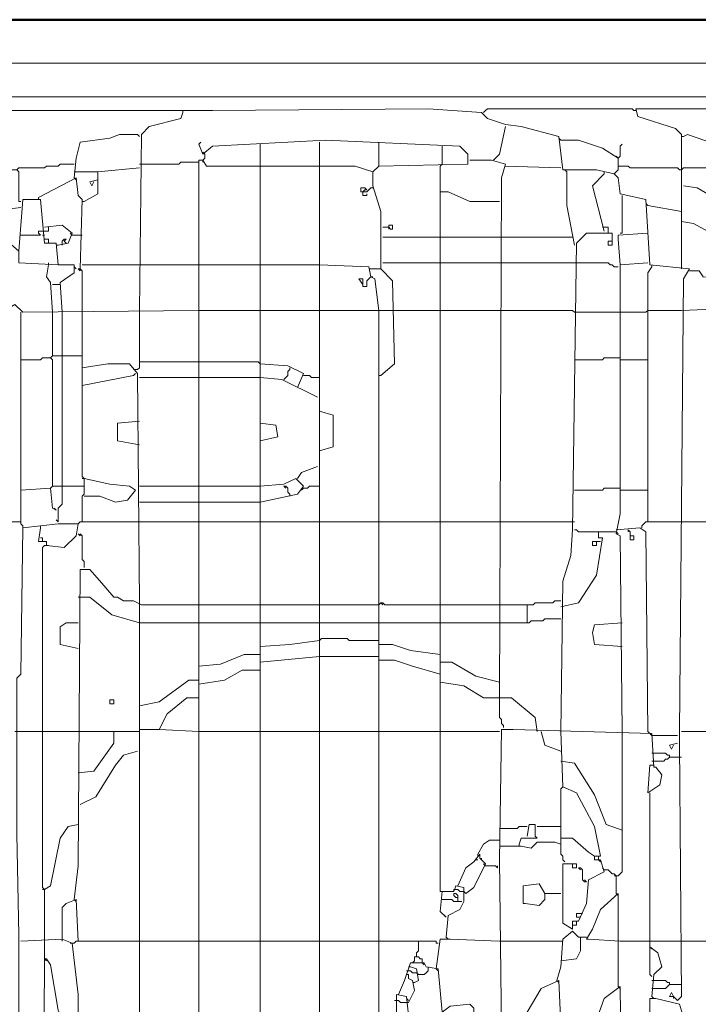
# Model space of a CAD drawing. Header units: millimetres. Extents: x 6435372 to 7248404, y 1559872 to 1886246.
# Tile 66 of 208: x 6816471 to 6816838, y 1768942 to 1769475. Entities that reach past the tile are written whole.
import ezdxf

# ---------------------------------------------------------------- set-up
doc = ezdxf.new("R2010")
doc.units = ezdxf.units.MM
doc.layers.add('matrice DPS', color=122, linetype='Continuous')
doc.layers.add('V-objekty', color=130, linetype='Continuous', lineweight=50)

# ---------------------------------------------------------------- blocks, each defined once
blk = doc.blocks.new('DWG-RYYQ14-20T_top')
at = {"layer": 'V-objekty'}
blk.add_polyline3d([(4.270878, 6.533191, 0), (5.931478, 6.533191, 0), (5.932548, 6.528908, 0), (5.933619, 6.528908, 0), (5.922912, 6.521413, 0), (5.917559, 6.522484, 0), (5.914347, 6.518201, 0), (5.911135, 6.518201, 0), (5.908994, 6.514989, 0), (5.898287, 6.512848, 0), (5.898287, 6.533191, 0)], dxfattribs=at)
at = {"layer": 'V-objekty', "color": 2, "lineweight": 13}
for points in [[(4.283726, 6.503212, 0), (4.284797, 6.517131, 0), (4.289079, 6.517131, 0), (4.296574, 6.511777, 0), (4.299786, 6.511777, 0), (4.304069, 6.509636, 0), (5.904711, 6.509636, 0), (5.906852, 6.503212, 0), (5.916488, 6.503212, 0)], [(5.252677, 6.485011, 0), (5.252677, 6.490364, 0), (5.253747, 6.491435, 0), (5.873662, 6.491435, 0), (5.874732, 6.490364, 0), (5.874732, 6.485011, 0)], [(5.737687, 6.004283, 0), (5.736617, 6.006424, 0), (5.735546, 6.004283, 0), (5.737687, 6.004283, 0), (5.739829, 6.002141, 0), (5.74197, 6.004283, 0), (5.740899, 6.141328, 0), (5.740899, 6.147752, 0), (5.743041, 6.392934, 0), (5.746253, 6.398287, 0), (5.724839, 6.400428, 0), (5.722698, 6.43576, 0), (5.708779, 6.438972, 0), (5.707709, 6.447537, 0), (5.705567, 6.449679, 0), (5.695931, 6.45182, 0), (5.67773, 6.45182, 0), (5.675589, 6.470021, 0), (5.655246, 6.475375, 0), (5.646681, 6.476445, 0), (5.637045, 6.479657, 0), (5.633833, 6.482869, 0), (5.604925, 6.485011, 0), (5.488223, 6.48394, 0), (5.471092, 6.48394, 0), (5.263383, 6.48394, 0)], [(5.472163, 6.482869, 0), (5.472163, 6.48394, 0)], [(5.634904, 6.482869, 0), (5.635974, 6.48394, 0), (5.637045, 6.485011, 0), (5.715203, 6.485011, 0), (5.716274, 6.48394, 0), (5.717345, 6.48394, 0)], [(5.74197, 6.398287, 0), (5.74197, 6.471092, 0), (5.738758, 6.474304, 0), (5.718415, 6.480728, 0), (5.717345, 6.485011, 0), (5.846895, 6.485011, 0), (5.849036, 6.479657, 0), (5.847966, 6.46788, 0), (5.844754, 6.463597, 0), (5.844754, 6.457173, 0)], [(5.448608, 6.375803, 0), (5.449679, 6.471092, 0), (5.453961, 6.475375, 0), (5.471092, 6.479657, 0), (5.472163, 6.482869, 0)], [(5.640257, 6.457173, 0), (5.643469, 6.460385, 0), (5.646681, 6.475375, 0)], [(5.413276, 6.447537, 0), (5.414347, 6.458244, 0), (5.416488, 6.466809, 0), (5.432548, 6.468951, 0), (5.437901, 6.471092, 0), (5.447537, 6.471092, 0), (5.448608, 6.470021, 0)], [(5.485011, 5.91863, 0), (5.486081, 5.932548, 0), (5.492505, 5.938972, 0), (5.491435, 5.943255, 0), (5.480728, 5.945396, 0), (5.480728, 6.457173, 0), (5.482869, 6.457173, 0), (5.485011, 6.453961, 0), (5.56531, 6.453961, 0), (5.574946, 6.450749, 0), (5.578158, 6.453961, 0), (5.626338, 6.455032, 0), (5.626338, 6.460385, 0), (5.622056, 6.464668, 0), (5.549251, 6.46788, 0), (5.488223, 6.464668, 0), (5.482869, 6.460385, 0), (5.480728, 6.465739, 0), (5.481799, 6.466809, 0)], [(5.67666, 6.46788, 0), (5.675589, 6.468951, 0)], [(5.707709, 6.458244, 0), (5.699143, 6.463597, 0), (5.686296, 6.46788, 0), (5.67666, 6.46788, 0)], [(5.743041, 6.470021, 0), (5.74197, 6.470021, 0)], [(5.77409, 6.463597, 0), (5.763383, 6.464668, 0), (5.745182, 6.471092, 0), (5.743041, 6.470021, 0)], [(5.513919, 6.453961, 0), (5.513919, 6.465739, 0)], [(5.546039, 6.453961, 0), (5.546039, 6.466809, 0)], [(5.578158, 6.453961, 0), (5.578158, 6.466809, 0)], [(5.611349, 6.453961, 0), (5.61242, 6.455032, 0), (5.61242, 6.464668, 0)], [(5.705567, 6.449679, 0), (5.706638, 6.450749, 0), (5.707709, 6.45182, 0), (5.707709, 6.458244, 0), (5.708779, 6.459315, 0), (5.708779, 6.464668, 0), (5.70985, 6.465739, 0)], [(5.48394, 6.460385, 0), (5.482869, 6.461456, 0)], [(5.482869, 6.457173, 0), (5.48394, 6.458244, 0), (5.48394, 6.460385, 0)], [(5.482869, 6.457173, 0), (5.482869, 6.456103, 0)], [(5.643469, 6.165953, 0), (5.64454, 6.447537, 0), (5.646681, 6.455032, 0), (5.639186, 6.457173, 0), (5.627409, 6.457173, 0)], [(5.707709, 6.458244, 0), (5.706638, 6.459315, 0)], [(5.384368, 6.43469, 0), (5.383298, 6.43469, 0), (5.383298, 6.450749, 0), (5.382227, 6.45182, 0), (5.37045, 6.45182, 0), (5.369379, 6.452891, 0), (5.350107, 6.452891, 0)], [(5.382227, 6.45182, 0), (5.383298, 6.452891, 0), (5.397216, 6.452891, 0), (5.398287, 6.453961, 0), (5.404711, 6.453961, 0), (5.405782, 6.455032, 0), (5.413276, 6.455032, 0)], [(5.41863, 6.43469, 0), (5.426124, 6.438972, 0), (5.426124, 6.450749, 0), (5.448608, 6.452891, 0)], [(5.448608, 6.455032, 0), (5.470021, 6.455032, 0), (5.471092, 6.456103, 0), (5.480728, 6.456103, 0)], [(5.51606, 5.922912, 0), (5.513919, 5.926124, 0), (5.513919, 6.453961, 0)], [(5.546039, 5.9197, 0), (5.546039, 6.453961, 0)], [(5.614561, 6.036403, 0), (5.615632, 6.04818, 0), (5.622056, 6.051392, 0), (5.624197, 6.055675, 0), (5.624197, 6.063169, 0), (5.619914, 6.06424, 0), (5.618844, 6.061028, 0), (5.611349, 6.061028, 0), (5.611349, 6.453961, 0)], [(5.67666, 6.452891, 0), (5.646681, 6.453961, 0)], [(5.679872, 6.450749, 0), (5.678801, 6.45182, 0)], [(5.74197, 6.45182, 0), (5.740899, 6.45182, 0), (5.739829, 6.452891, 0), (5.714133, 6.452891, 0), (5.713062, 6.453961, 0), (5.707709, 6.453961, 0)], [(5.74197, 6.45182, 0), (5.743041, 6.452891, 0), (5.77409, 6.452891, 0)], [(5.416488, 6.398287, 0), (5.417559, 6.43576, 0), (5.415418, 6.437901, 0), (5.414347, 6.447537, 0), (5.394004, 6.436831, 0)], [(5.413276, 6.450749, 0), (5.426124, 6.450749, 0)], [(5.413276, 6.447537, 0), (5.414347, 6.446467, 0)], [(5.423983, 6.445396, 0), (5.422912, 6.443255, 0), (5.421842, 6.445396, 0), (5.426124, 6.446467, 0)], [(5.579229, 6.340471, 0), (5.586724, 6.346895, 0), (5.585653, 6.391863, 0), (5.579229, 6.398287, 0), (5.579229, 6.429336, 0), (5.574946, 6.443255, 0), (5.574946, 6.450749, 0)], [(5.684154, 6.411135, 0), (5.679872, 6.432548, 0), (5.679872, 6.450749, 0)], [(5.700214, 6.41863, 0), (5.69379, 6.443255, 0), (5.700214, 6.449679, 0)], [(5.700214, 6.449679, 0), (5.700214, 6.450749, 0)], [(5.569593, 6.440043, 0), (5.568522, 6.440043, 0), (5.568522, 6.442184, 0), (5.570664, 6.442184, 0), (5.571734, 6.441113, 0), (5.570664, 6.441113, 0), (5.569593, 6.440043, 0)], [(5.569593, 6.440043, 0), (5.571734, 6.440043, 0), (5.572805, 6.441113, 0), (5.573876, 6.442184, 0), (5.574946, 6.442184, 0)], [(5.77409, 6.432548, 0), (5.761242, 6.43576, 0), (5.750535, 6.442184, 0), (5.743041, 6.443255, 0)], [(5.353319, 6.361884, 0), (5.351178, 6.374732, 0), (5.351178, 6.4197, 0), (5.35546, 6.4197, 0), (5.359743, 6.415418, 0), (5.374732, 6.415418, 0), (5.383298, 6.407923, 0), (5.385439, 6.43576, 0), (5.395075, 6.43576, 0), (5.397216, 6.412206, 0), (5.40364, 6.412206, 0), (5.404711, 6.400428, 0), (5.383298, 6.401499, 0), (5.383298, 6.407923, 0)], [(5.394004, 6.436831, 0), (5.394004, 6.43576, 0)], [(5.569593, 6.440043, 0), (5.569593, 6.437901, 0), (5.571734, 6.437901, 0), (5.571734, 6.438972, 0)], [(5.643469, 6.43469, 0), (5.627409, 6.43469, 0), (5.615632, 6.440043, 0), (5.611349, 6.440043, 0)], [(5.70985, 6.417559, 0), (5.70985, 6.437901, 0)], [(5.35546, 6.4197, 0), (5.375803, 6.430407, 0), (5.384368, 6.431478, 0)], [(5.41863, 6.43469, 0), (5.417559, 6.43469, 0)], [(5.723769, 6.432548, 0), (5.722698, 6.433619, 0)], [(5.74197, 6.429336, 0), (5.723769, 6.432548, 0)], [(5.404711, 6.411135, 0), (5.410064, 6.412206, 0), (5.412206, 6.417559, 0), (5.406852, 6.421842, 0), (5.397216, 6.420771, 0)], [(5.397216, 6.41863, 0), (5.399358, 6.41863, 0), (5.399358, 6.420771, 0)], [(5.5803, 6.420771, 0), (5.583512, 6.420771, 0), (5.584582, 6.4197, 0), (5.585653, 6.4197, 0), (5.585653, 6.421842, 0), (5.583512, 6.421842, 0), (5.583512, 6.420771, 0)], [(5.583512, 6.420771, 0), (5.583512, 6.4197, 0)], [(5.700214, 6.420771, 0), (5.699143, 6.420771, 0)], [(5.702355, 6.41863, 0), (5.702355, 6.420771, 0), (5.700214, 6.420771, 0)], [(5.77409, 6.412206, 0), (5.75803, 6.417559, 0), (5.748394, 6.422912, 0), (5.74197, 6.423983, 0)], [(5.384368, 6.416488, 0), (5.395075, 6.416488, 0), (5.394004, 6.417559, 0), (5.394004, 6.41863, 0), (5.397216, 6.41863, 0)], [(5.396146, 6.416488, 0), (5.397216, 6.416488, 0)], [(5.399358, 6.412206, 0), (5.399358, 6.414347, 0), (5.397216, 6.414347, 0)], [(5.406852, 6.411135, 0), (5.406852, 6.413276, 0), (5.407923, 6.414347, 0), (5.408994, 6.414347, 0), (5.407923, 6.413276, 0), (5.408994, 6.412206, 0)], [(5.412206, 6.416488, 0), (5.411135, 6.417559, 0)], [(5.412206, 6.416488, 0), (5.417559, 6.416488, 0)], [(5.5803, 6.415418, 0), (5.611349, 6.415418, 0)], [(5.611349, 6.415418, 0), (5.643469, 6.415418, 0)], [(5.643469, 6.415418, 0), (5.683084, 6.415418, 0)], [(5.67666, 6.147752, 0), (5.67773, 6.229122, 0), (5.682013, 6.243041, 0), (5.683084, 6.256959, 0), (5.685225, 6.412206, 0), (5.690578, 6.417559, 0), (5.704497, 6.417559, 0), (5.704497, 6.413276, 0), (5.702355, 6.413276, 0), (5.702355, 6.411135, 0), (5.704497, 6.411135, 0), (5.704497, 6.413276, 0)], [(5.702355, 6.41863, 0), (5.702355, 6.417559, 0)], [(5.708779, 6.400428, 0), (5.707709, 6.414347, 0), (5.707709, 6.416488, 0), (5.723769, 6.417559, 0)], [(5.70985, 6.417559, 0), (5.708779, 6.417559, 0)], [(5.404711, 6.411135, 0), (5.40364, 6.411135, 0)], [(5.401499, 6.374732, 0), (5.400428, 6.390792, 0), (5.398287, 6.394004, 0), (5.399358, 6.400428, 0)], [(5.399358, 6.400428, 0), (5.399358, 6.401499, 0)], [(5.406852, 6.374732, 0), (5.405782, 6.390792, 0), (5.413276, 6.396146, 0), (5.413276, 6.400428, 0), (5.404711, 6.400428, 0)], [(5.414347, 6.398287, 0), (5.413276, 6.399358, 0)], [(5.417559, 6.400428, 0), (5.448608, 6.400428, 0)], [(5.448608, 6.400428, 0), (5.480728, 6.400428, 0)], [(5.480728, 6.400428, 0), (5.513919, 6.400428, 0)], [(5.513919, 6.400428, 0), (5.546039, 6.400428, 0)], [(5.578158, 5.920771, 0), (5.578158, 6.375803, 0), (5.576017, 6.392934, 0), (5.573876, 6.394004, 0), (5.572805, 6.399358, 0), (5.546039, 6.400428, 0)], [(5.5803, 6.401499, 0), (5.611349, 6.401499, 0)], [(5.611349, 6.401499, 0), (5.643469, 6.401499, 0)], [(5.643469, 6.401499, 0), (5.684154, 6.401499, 0)], [(5.707709, 6.399358, 0), (5.705567, 6.399358, 0), (5.704497, 6.400428, 0), (5.703426, 6.400428, 0), (5.702355, 6.401499, 0), (5.684154, 6.401499, 0)], [(5.70985, 6.147752, 0), (5.708779, 6.253747, 0), (5.706638, 6.254818, 0), (5.708779, 6.265525, 0), (5.708779, 6.400428, 0), (5.723769, 6.401499, 0)], [(5.723769, 6.261242, 0), (5.723769, 6.396146, 0), (5.72591, 6.399358, 0)], [(5.72591, 6.399358, 0), (5.72591, 6.400428, 0)], [(5.417559, 6.374732, 0), (5.417559, 6.397216, 0), (5.416488, 6.398287, 0), (5.415418, 6.398287, 0), (5.416488, 6.397216, 0), (5.416488, 6.398287, 0)], [(5.569593, 6.389722, 0), (5.569593, 6.388651, 0), (5.571734, 6.388651, 0), (5.571734, 6.391863, 0), (5.572805, 6.392934, 0), (5.573876, 6.394004, 0)], [(5.573876, 6.398287, 0), (5.572805, 6.398287, 0)], [(5.573876, 6.398287, 0), (5.579229, 6.398287, 0)], [(5.573876, 6.394004, 0), (5.574946, 6.394004, 0)], [(5.579229, 6.398287, 0), (5.5803, 6.397216, 0)], [(5.769807, 6.379015, 0), (5.768737, 6.385439, 0), (5.762313, 6.388651, 0), (5.763383, 6.392934, 0), (5.753747, 6.394004, 0), (5.751606, 6.397216, 0), (5.746253, 6.397216, 0)], [(5.401499, 6.389722, 0), (5.405782, 6.389722, 0)], [(5.569593, 6.389722, 0), (5.567452, 6.392934, 0), (5.569593, 6.392934, 0), (5.569593, 6.389722, 0), (5.569593, 6.391863, 0)], [(5.352248, 6.190578, 0), (5.350107, 6.197002, 0), (5.351178, 6.358672, 0), (5.35546, 6.361884, 0), (5.364026, 6.359743, 0), (5.366167, 6.366167, 0), (5.366167, 6.372591, 0), (5.369379, 6.374732, 0), (5.375803, 6.375803, 0), (5.381156, 6.379015, 0), (5.385439, 6.374732, 0), (5.480728, 6.375803, 0)], [(5.74197, 6.375803, 0), (5.767666, 6.376874, 0), (5.771949, 6.379015, 0), (5.77409, 6.377944, 0)], [(5.385439, 6.25803, 0), (5.385439, 6.259101, 0), (5.384368, 6.260171, 0), (5.384368, 6.374732, 0)], [(5.401499, 6.351178, 0), (5.401499, 6.374732, 0)], [(5.404711, 6.261242, 0), (5.404711, 6.268737, 0), (5.406852, 6.270878, 0), (5.406852, 6.374732, 0)], [(5.448608, 6.217345, 0), (5.447537, 6.341542, 0), (5.443255, 6.346895, 0), (5.431478, 6.346895, 0), (5.417559, 6.344754, 0), (5.417559, 6.374732, 0)], [(5.446467, 6.343683, 0), (5.447537, 6.343683, 0), (5.448608, 6.344754, 0), (5.448608, 6.375803, 0)], [(5.480728, 6.375803, 0), (5.513919, 6.375803, 0)], [(5.513919, 6.375803, 0), (5.546039, 6.375803, 0)], [(5.546039, 6.375803, 0), (5.578158, 6.375803, 0)], [(5.578158, 6.375803, 0), (5.586724, 6.375803, 0)], [(5.586724, 6.375803, 0), (5.611349, 6.375803, 0)], [(5.611349, 6.375803, 0), (5.643469, 6.375803, 0)], [(5.684154, 6.374732, 0), (5.683084, 6.375803, 0), (5.643469, 6.375803, 0)], [(5.684154, 6.374732, 0), (5.708779, 6.374732, 0)], [(5.708779, 6.374732, 0), (5.722698, 6.374732, 0)], [(5.722698, 6.374732, 0), (5.723769, 6.375803, 0), (5.74197, 6.375803, 0)], [(5.400428, 6.350107, 0), (5.401499, 6.351178, 0), (5.406852, 6.351178, 0)], [(5.406852, 6.351178, 0), (5.417559, 6.351178, 0)], [(5.401499, 6.280514, 0), (5.401499, 6.349036, 0), (5.400428, 6.350107, 0), (5.396146, 6.350107, 0), (5.395075, 6.349036, 0), (5.384368, 6.349036, 0)], [(5.448608, 6.347966, 0), (5.480728, 6.347966, 0)], [(5.513919, 6.346895, 0), (5.512848, 6.347966, 0), (5.480728, 6.347966, 0)], [(5.534261, 6.334047, 0), (5.537473, 6.341542, 0), (5.528908, 6.345824, 0), (5.513919, 6.346895, 0)], [(5.684154, 6.349036, 0), (5.699143, 6.349036, 0), (5.700214, 6.350107, 0), (5.708779, 6.350107, 0)], [(5.708779, 6.349036, 0), (5.723769, 6.349036, 0)], [(5.417559, 6.261242, 0), (5.417559, 6.275161, 0), (5.41863, 6.276231, 0), (5.41863, 6.284797, 0), (5.417559, 6.285867, 0), (5.417559, 6.344754, 0)], [(5.417559, 6.335118, 0), (5.445396, 6.340471, 0), (5.446467, 6.341542, 0)], [(5.446467, 6.343683, 0), (5.445396, 6.343683, 0)], [(5.526767, 6.33833, 0), (5.527837, 6.3394, 0), (5.528908, 6.340471, 0), (5.528908, 6.342612, 0), (5.529979, 6.343683, 0), (5.529979, 6.344754, 0)], [(5.546039, 6.3394, 0), (5.541756, 6.3394, 0), (5.540685, 6.340471, 0), (5.537473, 6.340471, 0)], [(5.579229, 6.340471, 0), (5.578158, 6.340471, 0)], [(5.448608, 6.3394, 0), (5.480728, 6.3394, 0)], [(5.480728, 6.3394, 0), (5.513919, 6.3394, 0)], [(5.544968, 6.328694, 0), (5.525696, 6.33833, 0), (5.513919, 6.3394, 0)], [(5.546039, 6.299786, 0), (5.553533, 6.301927, 0), (5.553533, 6.319058, 0), (5.546039, 6.321199, 0)], [(5.448608, 6.302998, 0), (5.436831, 6.305139, 0), (5.436831, 6.314775, 0), (5.448608, 6.315846, 0)], [(5.513919, 6.305139, 0), (5.523555, 6.307281, 0), (5.522484, 6.313704, 0), (5.513919, 6.314775, 0)], [(5.534261, 6.284797, 0), (5.536403, 6.288009, 0), (5.544968, 6.291221, 0)], [(5.41863, 6.284797, 0), (5.417559, 6.284797, 0)], [(5.41863, 6.275161, 0), (5.427195, 6.275161, 0), (5.43576, 6.271949, 0), (5.442184, 6.273019, 0), (5.446467, 6.278373, 0), (5.443255, 6.280514, 0), (5.432548, 6.281585, 0), (5.41863, 6.284797, 0)], [(5.513919, 6.271949, 0), (5.534261, 6.276231, 0), (5.537473, 6.280514, 0), (5.533191, 6.284797, 0), (5.526767, 6.281585, 0), (5.513919, 6.280514, 0)], [(5.40364, 6.267666, 0), (5.401499, 6.268737, 0), (5.400428, 6.279443, 0), (5.384368, 6.278373, 0)], [(5.400428, 6.279443, 0), (5.401499, 6.280514, 0), (5.406852, 6.280514, 0)], [(5.406852, 6.280514, 0), (5.41863, 6.280514, 0)], [(5.448608, 6.280514, 0), (5.480728, 6.280514, 0)], [(5.480728, 6.280514, 0), (5.513919, 6.280514, 0)], [(5.529979, 6.275161, 0), (5.529979, 6.276231, 0), (5.528908, 6.277302, 0), (5.528908, 6.279443, 0), (5.527837, 6.280514, 0), (5.526767, 6.280514, 0), (5.527837, 6.279443, 0)], [(5.537473, 6.279443, 0), (5.536403, 6.278373, 0)], [(5.537473, 6.279443, 0), (5.539615, 6.279443, 0), (5.540685, 6.280514, 0), (5.546039, 6.280514, 0)], [(5.684154, 6.278373, 0), (5.699143, 6.278373, 0), (5.700214, 6.279443, 0), (5.708779, 6.279443, 0)], [(5.708779, 6.278373, 0), (5.723769, 6.278373, 0)], [(5.448608, 6.271949, 0), (5.480728, 6.271949, 0)], [(5.480728, 6.271949, 0), (5.513919, 6.271949, 0)], [(5.40364, 6.267666, 0), (5.40257, 6.268737, 0)], [(5.350107, 6.261242, 0), (5.384368, 6.261242, 0)], [(5.383298, 5.663812, 0), (5.383298, 6.037473, 0), (5.382227, 6.092077, 0), (5.382227, 6.131692, 0), (5.382227, 6.17666, 0), (5.384368, 6.178801, 0), (5.385439, 6.25803, 0), (5.404711, 6.260171, 0), (5.415418, 6.260171, 0), (5.414347, 6.253747, 0), (5.407923, 6.247323, 0), (5.398287, 6.248394, 0), (5.398287, 6.250535, 0), (5.394004, 6.250535, 0), (5.395075, 6.25803, 0)], [(5.404711, 6.261242, 0), (5.40364, 6.262313, 0)], [(5.415418, 6.260171, 0), (5.416488, 6.261242, 0), (5.448608, 6.261242, 0)], [(5.448608, 6.261242, 0), (5.480728, 6.261242, 0)], [(5.480728, 6.261242, 0), (5.513919, 6.261242, 0)], [(5.513919, 6.261242, 0), (5.546039, 6.261242, 0)], [(5.546039, 6.261242, 0), (5.579229, 6.261242, 0)], [(5.579229, 6.261242, 0), (5.611349, 6.261242, 0)], [(5.611349, 6.261242, 0), (5.643469, 6.261242, 0)], [(5.643469, 6.261242, 0), (5.684154, 6.261242, 0)], [(5.720557, 6.25803, 0), (5.720557, 6.259101, 0), (5.721627, 6.260171, 0), (5.722698, 6.261242, 0), (5.74197, 6.261242, 0)], [(5.74197, 6.261242, 0), (5.77409, 6.261242, 0)], [(5.395075, 6.25803, 0), (5.395075, 6.259101, 0)], [(5.41863, 6.236617, 0), (5.41863, 6.239829, 0), (5.417559, 6.240899, 0), (5.417559, 6.253747, 0), (5.416488, 6.254818, 0), (5.416488, 6.253747, 0), (5.415418, 6.254818, 0)], [(5.67666, 6.215203, 0), (5.686296, 6.217345, 0), (5.695931, 6.232334, 0), (5.699143, 6.252677, 0), (5.697002, 6.252677, 0), (5.697002, 6.255889, 0), (5.706638, 6.255889, 0)], [(5.697002, 6.255889, 0), (5.686296, 6.255889, 0), (5.685225, 6.256959, 0), (5.684154, 6.256959, 0)], [(5.723769, 6.147752, 0), (5.722698, 6.255889, 0), (5.719486, 6.25803, 0), (5.706638, 6.256959, 0)], [(5.706638, 6.255889, 0), (5.707709, 6.254818, 0)], [(5.714133, 6.253747, 0), (5.714133, 6.255889, 0), (5.713062, 6.256959, 0), (5.713062, 6.255889, 0)], [(5.396146, 6.250535, 0), (5.396146, 6.252677, 0), (5.395075, 6.252677, 0)], [(5.695931, 6.250535, 0), (5.698073, 6.250535, 0), (5.69379, 6.250535, 0), (5.69379, 6.248394, 0), (5.695931, 6.248394, 0), (5.695931, 6.250535, 0)], [(5.714133, 6.253747, 0), (5.716274, 6.253747, 0), (5.716274, 6.251606, 0), (5.714133, 6.251606, 0), (5.714133, 6.253747, 0)], [(5.397216, 6.034261, 0), (5.397216, 6.062099, 0), (5.396146, 6.063169, 0), (5.396146, 6.247323, 0), (5.397216, 6.248394, 0), (5.398287, 6.248394, 0)], [(5.398287, 6.248394, 0), (5.399358, 6.248394, 0)], [(5.413276, 6.056745, 0), (5.415418, 6.074946, 0), (5.416488, 6.235546, 0), (5.421842, 6.235546, 0), (5.428266, 6.228051, 0), (5.43469, 6.220557, 0), (5.436831, 6.220557, 0), (5.440043, 6.218415, 0), (5.445396, 6.218415, 0), (5.449679, 6.216274, 0), (5.480728, 6.216274, 0)], [(5.448608, 6.206638, 0), (5.433619, 6.210921, 0), (5.421842, 6.220557, 0), (5.415418, 6.220557, 0)], [(5.448608, 6.148822, 0), (5.448608, 6.217345, 0)], [(5.578158, 6.216274, 0), (5.579229, 6.217345, 0), (5.5803, 6.217345, 0), (5.58137, 6.216274, 0), (5.611349, 6.216274, 0)], [(5.579229, 6.217345, 0), (5.5803, 6.216274, 0)], [(5.658458, 6.206638, 0), (5.658458, 6.216274, 0), (5.66167, 6.216274, 0), (5.662741, 6.217345, 0), (5.672377, 6.217345, 0), (5.673448, 6.218415, 0), (5.67666, 6.218415, 0)], [(5.480728, 6.216274, 0), (5.513919, 6.216274, 0)], [(5.513919, 6.216274, 0), (5.546039, 6.216274, 0)], [(5.546039, 6.216274, 0), (5.578158, 6.216274, 0)], [(5.611349, 6.216274, 0), (5.643469, 6.216274, 0)], [(5.643469, 6.216274, 0), (5.658458, 6.216274, 0)], [(5.415418, 6.192719, 0), (5.405782, 6.194861, 0), (5.405782, 6.204497, 0), (5.408994, 6.206638, 0), (5.415418, 6.206638, 0)], [(5.448608, 6.206638, 0), (5.480728, 6.206638, 0)], [(5.480728, 6.206638, 0), (5.513919, 6.206638, 0)], [(5.513919, 6.206638, 0), (5.546039, 6.206638, 0)], [(5.546039, 6.206638, 0), (5.578158, 6.206638, 0)], [(5.578158, 6.206638, 0), (5.611349, 6.206638, 0)], [(5.611349, 6.206638, 0), (5.643469, 6.206638, 0)], [(5.643469, 6.206638, 0), (5.659529, 6.206638, 0), (5.6606, 6.207709, 0), (5.667024, 6.207709, 0), (5.668094, 6.208779, 0), (5.67666, 6.208779, 0)], [(5.70985, 6.19379, 0), (5.694861, 6.194861, 0), (5.69379, 6.201285, 0), (5.694861, 6.205567, 0), (5.70985, 6.206638, 0)], [(5.513919, 6.19379, 0), (5.529979, 6.194861, 0), (5.546039, 6.197002, 0)], [(5.546039, 6.197002, 0), (5.547109, 6.198073, 0), (5.561028, 6.198073, 0), (5.562099, 6.197002, 0), (5.578158, 6.197002, 0)], [(5.611349, 6.189507, 0), (5.595289, 6.191649, 0), (5.585653, 6.194861, 0), (5.578158, 6.194861, 0)], [(5.480728, 6.183084, 0), (5.492505, 6.184154, 0), (5.505353, 6.189507, 0), (5.513919, 6.189507, 0)], [(5.513919, 6.185225, 0), (5.546039, 6.188437, 0)], [(5.546039, 6.188437, 0), (5.578158, 6.188437, 0)], [(5.611349, 6.178801, 0), (5.59636, 6.183084, 0), (5.586724, 6.186296, 0), (5.578158, 6.186296, 0)], [(5.643469, 6.174518, 0), (5.630621, 6.17773, 0), (5.617773, 6.185225, 0), (5.611349, 6.185225, 0)], [(5.480728, 6.173448, 0), (5.494647, 6.175589, 0), (5.504283, 6.180942, 0), (5.513919, 6.180942, 0)], [(5.448608, 6.16167, 0), (5.459315, 6.163812, 0), (5.475375, 6.175589, 0), (5.480728, 6.175589, 0)], [(5.663812, 6.147752, 0), (5.662741, 6.155246, 0), (5.649893, 6.165953, 0), (5.634904, 6.165953, 0), (5.624197, 6.172377, 0), (5.611349, 6.174518, 0)], [(5.432548, 6.162741, 0), (5.432548, 6.164882, 0), (5.43469, 6.164882, 0), (5.43469, 6.162741, 0), (5.432548, 6.162741, 0)], [(5.459315, 6.148822, 0), (5.463597, 6.157388, 0), (5.474304, 6.165953, 0), (5.480728, 6.165953, 0)], [(5.64561, 6.149893, 0), (5.64561, 6.150964, 0), (5.64454, 6.152034, 0), (5.64454, 6.154176, 0), (5.643469, 6.155246, 0), (5.643469, 6.165953, 0)], [(5.381156, 6.147752, 0), (5.396146, 6.147752, 0)], [(5.396146, 6.147752, 0), (5.415418, 6.147752, 0)], [(5.415418, 6.125268, 0), (5.423983, 6.126338, 0), (5.43469, 6.141328, 0), (5.43469, 6.147752, 0), (5.447537, 6.147752, 0)], [(5.415418, 6.147752, 0), (5.43469, 6.147752, 0)], [(5.447537, 6.147752, 0), (5.448608, 6.147752, 0), (5.448608, 6.148822, 0)], [(5.450749, 5.922912, 0), (5.448608, 5.928266, 0), (5.448608, 6.148822, 0), (5.459315, 6.148822, 0), (5.480728, 6.147752, 0)], [(5.480728, 6.147752, 0), (5.513919, 6.147752, 0)], [(5.513919, 6.147752, 0), (5.546039, 6.147752, 0)], [(5.546039, 6.147752, 0), (5.578158, 6.147752, 0)], [(5.578158, 6.147752, 0), (5.611349, 6.147752, 0)], [(5.611349, 6.147752, 0), (5.643469, 6.147752, 0)], [(5.710921, 5.828694, 0), (5.708779, 6.009636, 0), (5.700214, 6.003212, 0), (5.690578, 5.976445, 0)], [(5.67773, 5.964668, 0), (5.675589, 6.012848, 0), (5.665953, 6.008565, 0), (5.658458, 5.995717, 0)], [(5.64454, 5.986081, 0), (5.643469, 6.078158, 0), (5.64454, 6.148822, 0), (5.650964, 6.148822, 0), (5.72591, 6.146681, 0), (5.726981, 6.12848, 0), (5.728051, 6.12848, 0), (5.731263, 6.124197, 0), (5.730193, 6.118844, 0), (5.723769, 6.114561, 0), (5.724839, 6.12955, 0), (5.72591, 6.12955, 0)], [(5.67666, 6.137045, 0), (5.668094, 6.140257, 0), (5.665953, 6.147752, 0)], [(5.683084, 6.042827, 0), (5.683084, 6.044968, 0), (5.686296, 6.044968, 0), (5.690578, 6.054604, 0), (5.691649, 6.067452, 0), (5.700214, 6.071734, 0), (5.698073, 6.078158, 0), (5.694861, 6.078158, 0), (5.694861, 6.0803, 0), (5.698073, 6.0803, 0), (5.694861, 6.09636, 0), (5.685225, 6.114561, 0), (5.67773, 6.117773, 0), (5.67666, 6.147752, 0)], [(5.706638, 6.069593, 0), (5.707709, 6.069593, 0), (5.708779, 6.070664, 0), (5.70985, 6.071734, 0), (5.70985, 6.147752, 0)], [(5.72591, 6.14561, 0), (5.724839, 6.146681, 0), (5.723769, 6.147752, 0)], [(5.74197, 6.147752, 0), (5.77409, 6.147752, 0)], [(5.72591, 6.14561, 0), (5.739829, 6.14561, 0)], [(5.416488, 6.108137, 0), (5.425054, 6.11242, 0), (5.43576, 6.12955, 0), (5.440043, 6.134904, 0), (5.447537, 6.137045, 0)], [(5.737687, 6.140257, 0), (5.736617, 6.138116, 0), (5.735546, 6.140257, 0), (5.739829, 6.141328, 0)], [(5.735546, 6.133833, 0), (5.735546, 6.134904, 0), (5.734475, 6.134904, 0), (5.733405, 6.135974, 0), (5.72591, 6.135974, 0)], [(5.72591, 6.131692, 0), (5.732334, 6.131692, 0), (5.733405, 6.132762, 0), (5.734475, 6.132762, 0), (5.735546, 6.133833, 0), (5.74197, 6.133833, 0)], [(5.70985, 6.094218, 0), (5.701285, 6.09743, 0), (5.694861, 6.11349, 0), (5.684154, 6.130621, 0), (5.67666, 6.131692, 0)], [(5.72591, 6.12955, 0), (5.726981, 6.12955, 0)], [(5.678801, 6.077088, 0), (5.67773, 6.078158, 0), (5.67773, 6.0803, 0), (5.67666, 6.08137, 0), (5.67666, 6.116702, 0), (5.67773, 6.117773, 0)], [(5.724839, 6.031049, 0), (5.724839, 6.114561, 0)], [(5.397216, 6.062099, 0), (5.400428, 6.06424, 0), (5.405782, 6.089936, 0), (5.410064, 6.09636, 0), (5.415418, 6.09743, 0)], [(5.643469, 6.095289, 0), (5.653105, 6.095289, 0), (5.654176, 6.09636, 0), (5.658458, 6.09636, 0)], [(5.658458, 6.091006, 0), (5.659529, 6.09743, 0), (5.662741, 6.09743, 0), (5.662741, 6.091006, 0)], [(5.663812, 6.09636, 0), (5.67666, 6.09636, 0)], [(5.654176, 6.086724, 0), (5.655246, 6.089936, 0), (5.663812, 6.089936, 0), (5.662741, 6.091006, 0)], [(5.694861, 6.0803, 0), (5.691649, 6.082441, 0), (5.683084, 6.089936, 0), (5.67666, 6.089936, 0)], [(5.631692, 6.08137, 0), (5.634904, 6.086724, 0), (5.638116, 6.088865, 0), (5.643469, 6.088865, 0)], [(5.643469, 6.085653, 0), (5.655246, 6.085653, 0), (5.6606, 6.084582, 0), (5.663812, 6.087794, 0), (5.673448, 6.087794, 0), (5.67666, 6.086724, 0)], [(5.654176, 6.086724, 0), (5.654176, 6.085653, 0)], [(5.625268, 6.059957, 0), (5.62955, 6.063169, 0), (5.635974, 6.076017, 0), (5.632762, 6.079229, 0), (5.632762, 6.08137, 0), (5.62955, 6.077088, 0), (5.625268, 6.073876, 0), (5.620985, 6.06424, 0)], [(5.631692, 6.08137, 0), (5.631692, 6.0803, 0)], [(5.633833, 6.078158, 0), (5.633833, 6.079229, 0)], [(5.697002, 6.078158, 0), (5.697002, 6.0803, 0)], [(5.630621, 6.078158, 0), (5.631692, 6.078158, 0)], [(5.635974, 6.074946, 0), (5.634904, 6.076017, 0)], [(5.635974, 6.074946, 0), (5.641328, 6.074946, 0), (5.642398, 6.073876, 0), (5.642398, 6.074946, 0)], [(5.683084, 6.042827, 0), (5.683084, 6.040685, 0), (5.67773, 6.043897, 0), (5.67773, 6.076017, 0), (5.685225, 6.076017, 0), (5.685225, 6.073876, 0), (5.683084, 6.073876, 0), (5.683084, 6.076017, 0)], [(5.690578, 6.066381, 0), (5.689507, 6.066381, 0), (5.688437, 6.067452, 0), (5.688437, 6.072805, 0), (5.687366, 6.073876, 0), (5.686296, 6.073876, 0), (5.687366, 6.072805, 0)], [(5.697002, 6.078158, 0), (5.698073, 6.077088, 0)], [(5.700214, 6.072805, 0), (5.699143, 6.073876, 0)], [(5.706638, 6.059957, 0), (5.706638, 6.069593, 0), (5.705567, 6.070664, 0), (5.704497, 6.070664, 0), (5.703426, 6.071734, 0), (5.702355, 6.072805, 0), (5.700214, 6.072805, 0)], [(5.706638, 6.069593, 0), (5.705567, 6.069593, 0)], [(5.668094, 6.059957, 0), (5.664882, 6.06531, 0), (5.656317, 6.06424, 0), (5.656317, 6.054604, 0), (5.657388, 6.054604, 0), (5.664882, 6.053533, 0), (5.668094, 6.056745, 0), (5.668094, 6.059957, 0), (5.67666, 6.059957, 0)], [(5.690578, 6.066381, 0), (5.689507, 6.067452, 0)], [(5.397216, 6.062099, 0), (5.396146, 6.062099, 0)], [(5.614561, 6.047109, 0), (5.611349, 6.050321, 0), (5.61242, 6.061028, 0)], [(5.618844, 6.061028, 0), (5.618844, 6.062099, 0), (5.619914, 6.062099, 0)], [(5.620985, 6.055675, 0), (5.620985, 6.058887, 0), (5.619914, 6.059957, 0), (5.618844, 6.059957, 0), (5.618844, 6.058887, 0), (5.619914, 6.057816, 0), (5.620985, 6.057816, 0)], [(5.625268, 6.059957, 0), (5.624197, 6.061028, 0), (5.622056, 6.061028, 0), (5.620985, 6.062099, 0), (5.619914, 6.062099, 0)], [(5.707709, 6.009636, 0), (5.707709, 6.059957, 0), (5.698073, 6.051392, 0), (5.69379, 6.040685, 0), (5.690578, 6.035332, 0), (5.691649, 6.035332, 0), (5.708779, 6.034261, 0)], [(5.706638, 6.059957, 0), (5.707709, 6.058887, 0)], [(5.415418, 6.034261, 0), (5.414347, 6.056745, 0), (5.408994, 6.054604, 0), (5.406852, 6.052463, 0), (5.406852, 6.035332, 0)], [(5.413276, 6.056745, 0), (5.414347, 6.055675, 0)], [(5.620985, 6.055675, 0), (5.618844, 6.055675, 0), (5.617773, 6.056745, 0), (5.61242, 6.056745, 0)], [(5.620985, 6.055675, 0), (5.623126, 6.055675, 0)], [(5.614561, 6.047109, 0), (5.61349, 6.04818, 0)], [(5.686296, 6.047109, 0), (5.685225, 6.047109, 0), (5.685225, 6.049251, 0), (5.687366, 6.049251, 0)], [(5.686296, 6.047109, 0), (5.687366, 6.047109, 0)], [(5.687366, 6.049251, 0), (5.688437, 6.049251, 0)], [(5.683084, 6.042827, 0), (5.685225, 6.042827, 0), (5.685225, 6.044968, 0)], [(5.614561, 6.036403, 0), (5.615632, 6.035332, 0)], [(5.674518, 6.012848, 0), (5.67666, 6.020343, 0), (5.67773, 6.035332, 0), (5.683084, 6.039615, 0), (5.686296, 6.036403, 0), (5.690578, 6.036403, 0)], [(5.67666, 6.023555, 0), (5.685225, 6.024625, 0), (5.687366, 6.028908, 0), (5.687366, 6.036403, 0)], [(5.417559, 5.639186, 0), (5.417559, 5.8394, 0), (5.417559, 5.845824, 0), (5.415418, 5.847966, 0), (5.415418, 6.005353, 0), (5.412206, 6.033191, 0), (5.406852, 6.035332, 0), (5.384368, 6.034261, 0)], [(5.397216, 6.024625, 0), (5.397216, 6.034261, 0)], [(5.406852, 6.035332, 0), (5.406852, 6.034261, 0)], [(5.412206, 6.033191, 0), (5.411135, 6.033191, 0)], [(5.412206, 6.033191, 0), (5.413276, 6.033191, 0), (5.414347, 6.034261, 0), (5.448608, 6.034261, 0)], [(5.448608, 6.034261, 0), (5.480728, 6.034261, 0)], [(5.480728, 6.034261, 0), (5.513919, 6.034261, 0)], [(5.513919, 6.034261, 0), (5.546039, 6.034261, 0)], [(5.546039, 6.034261, 0), (5.578158, 6.034261, 0)], [(5.578158, 6.034261, 0), (5.599572, 6.034261, 0)], [(5.598501, 6.025696, 0), (5.598501, 6.027837, 0), (5.599572, 6.028908, 0), (5.599572, 6.034261, 0), (5.609208, 6.034261, 0), (5.609208, 6.033191, 0), (5.610278, 6.033191, 0)], [(5.609208, 6.019272, 0), (5.611349, 6.035332, 0), (5.616702, 6.035332, 0), (5.643469, 6.034261, 0)], [(5.643469, 6.034261, 0), (5.67773, 6.034261, 0)], [(5.708779, 6.034261, 0), (5.724839, 6.034261, 0)], [(5.724839, 6.034261, 0), (5.74197, 6.034261, 0)], [(5.72591, 6.004283, 0), (5.726981, 6.01606, 0), (5.731263, 6.020343, 0), (5.729122, 6.027837, 0), (5.724839, 6.031049, 0), (5.724839, 6.01606, 0), (5.72591, 6.014989, 0)], [(5.724839, 6.031049, 0), (5.72591, 6.029979, 0)], [(5.74197, 6.034261, 0), (5.77409, 6.034261, 0)], [(5.601713, 6.022484, 0), (5.601713, 6.024625, 0), (5.600642, 6.024625, 0), (5.599572, 6.025696, 0), (5.59743, 6.025696, 0), (5.59743, 6.023555, 0)], [(5.390792, 5.827623, 0), (5.395075, 5.831906, 0), (5.398287, 5.832976, 0), (5.396146, 5.832976, 0), (5.397216, 6.024625, 0), (5.398287, 6.024625, 0), (5.400428, 6.021413, 0), (5.404711, 5.996788, 0), (5.408994, 5.987152, 0), (5.415418, 5.985011, 0)], [(5.397216, 6.024625, 0), (5.398287, 6.023555, 0)], [(5.610278, 5.972163, 0), (5.61242, 5.992505, 0), (5.614561, 5.992505, 0), (5.619914, 5.988223, 0), (5.62955, 5.989293, 0), (5.62955, 5.997859, 0), (5.627409, 6, 0), (5.616702, 5.998929, 0), (5.61242, 5.995717, 0), (5.610278, 6.019272, 0), (5.603854, 6.020343, 0), (5.602784, 6.022484, 0), (5.595289, 6.022484, 0), (5.592077, 6.012848, 0), (5.588865, 6.005353, 0)], [(5.595289, 6.020343, 0), (5.594218, 6.020343, 0)], [(5.59743, 6.011777, 0), (5.599572, 6.012848, 0), (5.598501, 6.019272, 0), (5.595289, 6.020343, 0)], [(5.59743, 6.023555, 0), (5.59636, 6.022484, 0)], [(5.601713, 6.022484, 0), (5.602784, 6.021413, 0)], [(5.604925, 6.019272, 0), (5.604925, 6.020343, 0)], [(5.594218, 6.018201, 0), (5.593148, 6.018201, 0)], [(5.594218, 6.001071, 0), (5.59743, 6.007495, 0), (5.59636, 6.012848, 0), (5.594218, 6.013919, 0), (5.594218, 6.01606, 0), (5.593148, 6.01606, 0)], [(5.599572, 6.01606, 0), (5.598501, 6.017131, 0), (5.59636, 6.017131, 0), (5.595289, 6.018201, 0), (5.594218, 6.018201, 0)], [(5.599572, 6.01606, 0), (5.602784, 6.01606, 0), (5.603854, 6.017131, 0), (5.604925, 6.018201, 0), (5.604925, 6.019272, 0)], [(5.609208, 6.019272, 0), (5.610278, 6.018201, 0)], [(5.59743, 6.011777, 0), (5.59636, 6.011777, 0)], [(5.674518, 6.012848, 0), (5.675589, 6.011777, 0)], [(5.707709, 6.009636, 0), (5.708779, 6.008565, 0)], [(5.735546, 6.010707, 0), (5.735546, 6.011777, 0), (5.734475, 6.011777, 0), (5.733405, 6.012848, 0), (5.72591, 6.012848, 0)], [(5.72591, 6.008565, 0), (5.733405, 6.008565, 0), (5.734475, 6.009636, 0), (5.735546, 6.010707, 0), (5.74197, 6.010707, 0)], [(5.61349, 5.616702, 0), (5.611349, 5.619914, 0), (5.610278, 5.921842, 0), (5.608137, 5.923983, 0), (5.611349, 5.929336, 0), (5.610278, 5.972163, 0), (5.600642, 5.975375, 0), (5.595289, 5.98394, 0), (5.593148, 6.004283, 0), (5.587794, 6.005353, 0), (5.587794, 5.982869, 0), (5.592077, 5.973233, 0), (5.593148, 5.973233, 0), (5.59743, 5.96788, 0), (5.603854, 5.973233, 0)], [(5.72591, 6.004283, 0), (5.726981, 6.003212, 0)], [(5.737687, 6.004283, 0), (5.737687, 6.003212, 0)], [(5.587794, 6.002141, 0), (5.586724, 6.002141, 0)], [(5.594218, 6.001071, 0), (5.589936, 6.001071, 0), (5.588865, 6.002141, 0), (5.587794, 6.002141, 0)], [(5.594218, 6.002141, 0), (5.593148, 6.003212, 0)], [(5.724839, 5.920771, 0), (5.724839, 6.003212, 0), (5.728051, 6.003212, 0), (5.740899, 6, 0), (5.744111, 5.989293, 0), (5.74197, 5.987152, 0), (5.74197, 5.920771, 0)]]:
    blk.add_polyline3d(points, dxfattribs=at)

msp = doc.modelspace()

# ---------------------------------------------------------------- block references
at = {"layer": 'matrice DPS', "xscale": 1000, "yscale": 1000, "zscale": 1000}
msp.add_blockref('DWG-RYYQ14-20T_top', (6811087.25, 1762941.72), dxfattribs=at)

doc.saveas('drawing.dxf')
